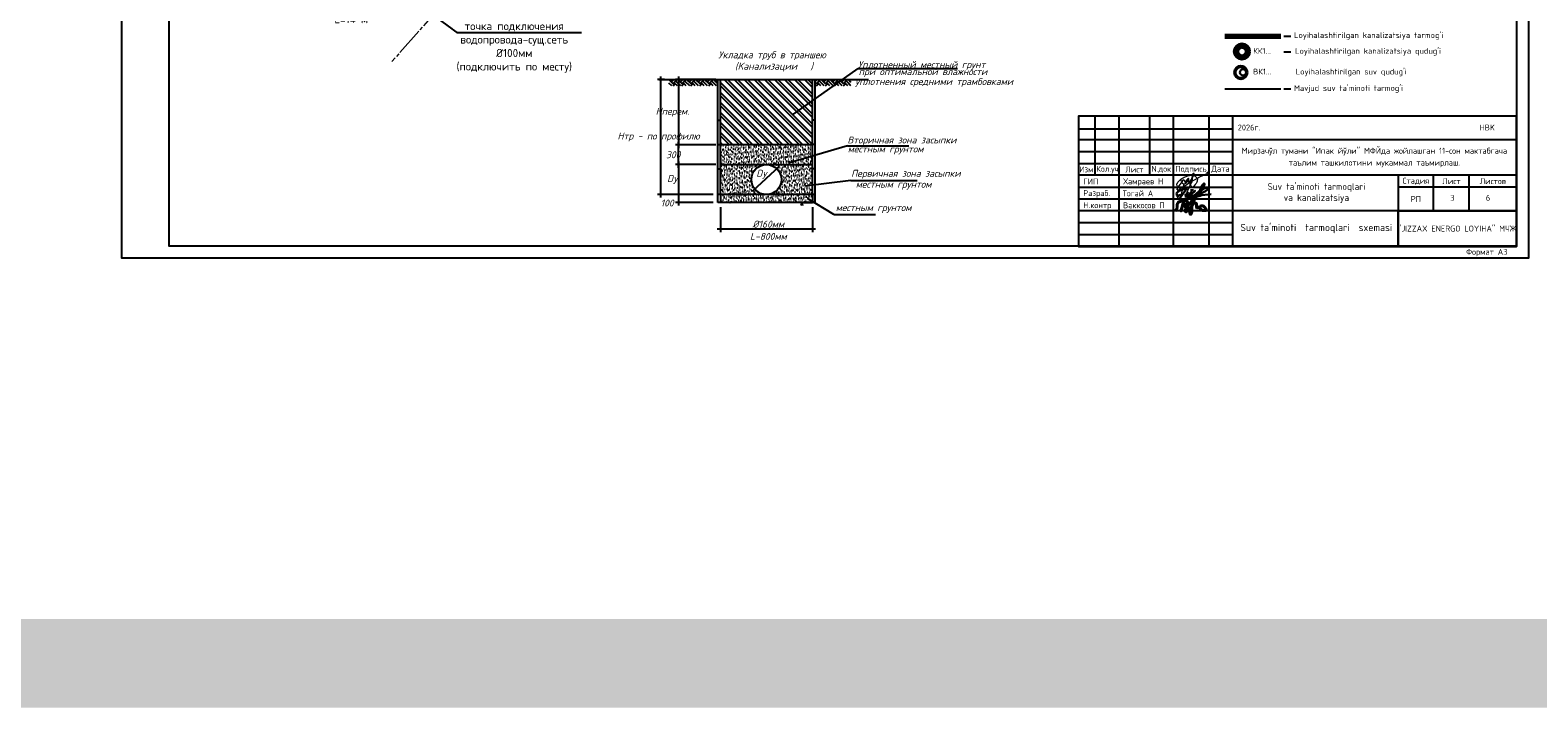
# Model space of a CAD drawing. Header units: inches. Extents: x -416310 to 1286511, y -34262 to 944600.
# Tile 59 of 84: x 302117 to 556820, y -34262 to 80155. Entities that reach past the tile are written whole.
import ezdxf
from ezdxf import colors
from ezdxf.entities.mleader import LeaderData, LeaderLine
from ezdxf.math import Vec2, Vec3

# ---------------------------------------------------------------- set-up
doc = ezdxf.new("R2010")
doc.units = ezdxf.units.IN
doc.header["$MEASUREMENT"] = 0
doc.linetypes.add('Commnctn_Waterpipes_Line_Unground_m1', pattern=[10, 8, -0.5, 1, -0.5])
for name, color, linetype in [('(014) Водопровод', 5, 'ИК_Водопровод -------в--------'), ('PDF3_Text', 7, 'Continuous'), ('PDF_Text', 7, 'Continuous')]:
    doc.layers.add(name, color=color, linetype=linetype)
doc.layers.add('COMMN_OBJCT_WATER_L', color=7, linetype='Continuous', lineweight=15, true_color=0x000000)
doc.layers.add('text', color=7, linetype='Continuous', lineweight=13)
doc.layers.add('К1', color=104, linetype='бытовая канализация', lineweight=40)
doc.styles.add('###Janob X', font='isocpeur.ttf')
doc.styles.add('GOST', font='isocpeur.ttf')
doc.styles.add('PDF ISOCPEUR', font='isocpeur.ttf')
doc.styles.add('PDF ISOCPEUR Italic', font='isocpeui.ttf')
doc.styles.get("Standard").update_dxf_attribs({"font": 'arial.ttf'})
doc.linetypes.add('бытовая канализация', pattern='A,5,-0.5,["К1",Standard,S=0.7,R=0,X=0,Y=-0.35],-2', length=7.5)
doc.linetypes.add('ИК_Водопровод -------в--------', pattern='A,9,-0.6,["В",Standard,S=1.2,R=0,X=0,Y=-0.6],-1.2', length=10.8)
pattern_1 = [(37.5, (-5458446.2, 656233.14), (-20.142755, 616.121135), [0, -486.035174, 0, -543.59197, 0, -519.60997]), (7.5, (-5458446.2, 656233.14), (565.90377, 902.40938), [0, -262.203186, 0, -438.071176, 0, -167.87399]), (327.5, (-5458839.5, 656233.14), (995.77837, 1.80927), [0, -159.87999, 0, -575.56797, 0, -751.43596]), (317.5, (-5458839.5, 656233.14), (961.23936, 280.64518), [0, -79.939996, 0, -377.31678, 0, -431.675977])]
pattern_2 = [(37.5, (-2469023.17, 442358.4), (-20.142755, 616.121135), [0, -486.03517, 0, -543.59197, 0, -519.60997]), (7.5, (-2469023.2, 442358.4), (565.90377, 902.40938), [0, -262.203186, 0, -438.07118, 0, -167.87399]), (327.5, (-2469416.47, 442358.4), (995.77837, 1.80927), [0, -159.87999, 0, -575.56797, 0, -751.43596]), (317.5, (-2469416.5, 442358.4), (961.23936, 280.64518), [0, -79.939996, 0, -377.31678, 0, -431.67598])]
pattern_3 = [(45, (-2469023.2, 442358.4), (1e-13, 1514.89983), [1071.19594, -1071.19594]), (45, (-2469307.2, 442642.4), (1e-13, 1514.89983), [1071.19594, -1071.19594]), (45, (-2469591.3, 442926.5), (1e-13, 1514.89983), [1071.19594, -1071.19594]), (135, (-2469591.3, 443115.8), (-1514.89983, 1e-13), [1071.19594, -1071.19594]), (135, (-2469307.2, 443399.9), (-1514.89983, 1e-13), [1071.19594, -1071.19594]), (135, (-2469023.2, 443683.9), (-1514.89983, 1e-13), [1071.19594, -1071.19594])]
pattern_4 = [(135, (-1611093.7, 58864.8), (-847.8917, -847.8917), []), (135, (-1611093.7, 59430.1), (-847.8917, -847.8917), [])]

# ---------------------------------------------------------------- blocks, each defined once
blk = doc.blocks.new('НЕМАТ')
at = {"color": 5, "lineweight": 18}
for points in [[(1375486, 4508932, 0.96113971), (1390065, 4508283), (1391005, 4530839), (1398667, 4539433), (1403585, 4544950), (1406380, 4547725), (1412863, 4553611), (1417012, 4558029), (1430458, 4570413), (1437617, 4577006), (1442744, 4581161), (1448703, 4586480), (1450816, 4588365, 0.51797295), (1450002, 4589253, 0.13808623), (1446473, 4587308)], [(1377828, 4518387), (1376715, 4516482), (1374968, 4516085), (1374525, 4516642), (1374622, 4517364), (1374787, 4518580), (1375675, 4521086), (1376541, 4523528), (1378148, 4529366), (1380642, 4535547), (1383756, 4543265), (1384833, 4548827), (1385172, 4550580, -0.51301845), (1386441, 4550646), (1389571, 4547132), (1390902, 4545331), (1392000, 4543846), (1392701, 4541989), (1392819, 4540953), (1392604, 4539644), (1392495, 4538985), (1391587, 4538256), (1391022, 4537804), (1389964, 4537631), (1388828, 4537445), (1387500, 4537943), (1386489, 4538323), (1385486, 4539057), (1384544, 4539747), (1383922, 4540484), (1383304, 4541214), (1382810, 4541799), (1382018, 4542737), (1381089, 4543837), (1380000, 4545125), (1378082, 4547921), (1378082, 4547921), (1377301, 4548369)], [(1391005, 4530839, 0.09595027), (1375486, 4508932)]]:
    blk.add_lwpolyline(points, format="xyb", dxfattribs=at)
for points in [[(1373223, 4526972), (1372049, 4528146), (1370939, 4529256), (1370153, 4530617), (1369784, 4531995), (1369784, 4533545), (1370414, 4535896), (1371317, 4539267), (1372439, 4541209), (1374875, 4545429), (1377045, 4548400), (1379685, 4552014), (1383623, 4555651), (1385870, 4557726), (1390446, 4561630), (1395106, 4564830), (1399215, 4567203), (1403662, 4568907), (1405913, 4569510), (1408871, 4569843), (1411278, 4569843), (1414627, 4569594), (1416399, 4569115), (1419841, 4567589), (1421165, 4566873), (1422840, 4565894), (1424390, 4564327), (1425288, 4563177), (1425609, 4561751), (1425698, 4559736), (1425831, 4556824), (1425574, 4552969), (1425229, 4551175), (1424716, 4548511), (1423197, 4545514), (1420970, 4541118), (1419132, 4537490), (1417389, 4535873), (1416408, 4534963), (1414901, 4535330), (1413442, 4536502), (1412045, 4537624), (1410867, 4539704), (1410091, 4541074), (1409066, 4543186), (1408002, 4547069), (1406522, 4550073), (1406012, 4551109), (1405969, 4549129), (1405562, 4547533), (1405349, 4546694), (1405853, 4545327), (1406178, 4544444), (1406426, 4543771), (1406616, 4543256), (1407798, 4543064), (1409008, 4543395), (1409831, 4543876), (1410644, 4545443), (1411137, 4547184), (1411565, 4548692), (1411776, 4551769), (1411887, 4553392), (1412065, 4556307), (1411691, 4558193), (1410906, 4559559), (1409569, 4560518), (1408659, 4561494), (1408484, 4563478), (1408613, 4568886), (1408790, 4574164), (1408976, 4576249), (1409398, 4576890), (1410021, 4577037), (1410490, 4577147), (1410827, 4576817), (1411150, 4576501), (1410992, 4575095), (1410819, 4573557), (1410653, 4572078), (1410044, 4568789), (1409216, 4562849), (1408676, 4558506), (1408558, 4554265), (1408436, 4549875), (1407730, 4540556), (1407549, 4535731), (1403747, 4508630), (1403295, 4504978), (1403313, 4501873)], [(1391005, 4530839), (1390824, 4539842)], [(1409001, 4561127), (1406390, 4555205), (1404742, 4551467), (1403040, 4549017), (1402430, 4548138), (1402255, 4548082), (1401938, 4548164), (1401665, 4548235), (1401469, 4548668), (1401208, 4549246), (1400966, 4549782), (1400796, 4550158), (1400776, 4550657), (1400740, 4551574), (1400576, 4552267), (1400576, 4553101), (1400514, 4554532), (1400466, 4555624), (1400404, 4557052), (1400364, 4557973), (1400082, 4558150), (1399752, 4557997), (1399575, 4557762), (1399469, 4557362), (1399378, 4557016), (1399387, 4556114), (1399397, 4555161), (1399411, 4553785), (1399477, 4552083), (1399540, 4550462), (1399494, 4548397), (1399460, 4546869), (1399274, 4546648), (1398999, 4546685), (1398954, 4547234), (1398984, 4548163), (1398969, 4551547), (1399015, 4555049), (1398758, 4555576), (1398547, 4556008), (1398332, 4556226), (1398003, 4556345), (1397719, 4556285), (1397390, 4556216), (1397137, 4555845), (1396883, 4555474), (1396659, 4555146), (1396004, 4554101), (1395248, 4552895), (1394492, 4551060), (1394301, 4549606), (1393969, 4546502), (1394104, 4545100), (1394096, 4543672), (1394557, 4542653), (1395269, 4541845), (1395614, 4541454), (1395852, 4541184), (1396321, 4541597), (1396366, 4542307), (1396433, 4543366), (1396511, 4544594), (1396608, 4546125), (1396443, 4547633), (1396295, 4548986), (1396181, 4550033), (1396116, 4551402), (1396074, 4552275), (1395831, 4553825)]]:
    blk.add_lwpolyline(points, dxfattribs=at)
blk = doc.blocks.new('A$C0d5e3729')
at = {"layer": 'text', "color": 5, "lineweight": 40}
for points in [[(-2363, -2361), (0, 0), (2852, 7327), (5622, 20353), (8799, 22714), (13525, 24098), (19147, 23528), (20858, 22307), (20043, 19214), (17191, 12049), (16376, 7653), (15949, 5152), (13411, -1976), (15864, 5627), (16295, 7979), (18658, 16446), (21509, 22796), (22262, 24062), (25046, 25834), (28210, 25681), (31378, 21824), (32162, 16210), (32685, 7202), (31378, -762), (28896, -3373), (26152, -4417), (24976, -2851), (26022, 2372), (31248, 12033), (38956, 19605), (44575, 25219), (47188, 22999), (49539, 31224), (51238, 37622), (52022, 38666), (51742, 36805), (48364, 33835), (40655, 30963), (45097, 25219), (44797, 21546), (44960, 15745), (43897, 12068), (43008, -1223), (41303, -9347), (38943, -11443), (37370, -8036), (38025, -437), (41697, 9127), (47335, 17381), (54284, 18430), (55464, 15678), (55071, 8603), (56382, 6507), (60184, 7424), (66609, 10699), (69887, 11617), (74214, 10306), (79871, 4669), (81969, 738), (81313, -834), (77642, -1358), (72135, -1096), (67939, 1262), (65317, 4800), (63559, 1373)], [(32559, 9999), (32197, 15540), (30295, 16609), (24656, 14620), (23246, 11803), (24324, 9316), (27890, 9399), (32558, 10016)]]:
    blk.add_spline(points, degree=3, dxfattribs=at)
blk = doc.blocks.new('21211')
at = {"color": 5, "lineweight": 30}
for points in [[(8618798, -117010), (8618741, -116933), (8618738, -116882), (8618814, -116815), (8618921, -116772), (8619046, -116726), (8619156, -116706)], [(8618807, -116940), (8618886, -116933)], [(8619045, -116744), (8618814, -117060)], [(8618975, -117055), (8619001, -117053), (8619035, -117045), (8619079, -117025), (8619124, -117012), (8619142, -117007)], [(8618980, -116958), (8619075, -116869), (8619025, -116932), (8619011, -116952), (8619007, -116969), (8619010, -116980), (8619021, -116981), (8619048, -116959), (8619082, -116936), (8619105, -116920), (8619140, -116885), (8619182, -116843), (8619105, -116920), (8619094, -116950), (8619089, -116964), (8619093, -116973), (8619104, -116975), (8619113, -116971), (8619122, -116962), (8619158, -116940), (8619194, -116908), (8619258, -116843), (8619290, -116809), (8619194, -116908), (8619188, -116935), (8619182, -116949), (8619179, -116968), (8619181, -116982), (8619190, -116989), (8619202, -116989), (8619217, -116980), (8619250, -116957), (8619324, -116903), (8619414, -116823), (8619502, -116731), (8619552, -116672), (8619578, -116615), (8619573, -116596), (8619556, -116588), (8619541, -116598), (8619518, -116641), (8619490, -116693), (8619468, -116731), (8619448, -116780), (8619437, -116811), (8619414, -116860), (8619380, -116925), (8619340, -116996), (8619275, -117092), (8619253, -117117), (8619185, -117213), (8619169, -117260)], [(8619155, -116793), (8619191, -116792), (8619223, -116791), (8619248, -116790)], [(8619455, -116859), (8619462, -116836), (8619486, -116799), (8619506, -116771), (8619551, -116742), (8619602, -116737), (8619641, -116739), (8619669, -116752), (8619675, -116767), (8619665, -116781), (8619634, -116807), (8619601, -116824), (8619545, -116853), (8619504, -116870), (8619463, -116892), (8619423, -116910), (8619399, -116921), (8619374, -116935), (8619353, -116950), (8619350, -116962), (8619357, -116975), (8619375, -116978), (8619403, -116972), (8619442, -116960), (8619499, -116948), (8619588, -116933), (8619682, -116921), (8619772, -116909)]]:
    blk.add_lwpolyline(points, dxfattribs=at)
blk = doc.blocks.new('ER')
at = {"ltscale": 10}
for points in [[(582501, -173533), (564001, -173533), (564001, -179033), (582501, -179033), (582501, -173533)], [(564701, -176033), (564701, -173533)], [(565701, -173533), (565701, -179033)], [(567001, -173533), (567001, -176033)], [(568001, -173533), (568001, -179033)], [(569501, -173533), (569501, -179033)], [(570501, -173533), (570501, -179033)], [(564001, -174076), (570501, -174076)], [(570501, -174533), (564001, -174533)], [(564001, -175033), (570501, -175033)], [(582501, -174533), (570501, -174533)], [(564001, -175533), (570501, -175533)], [(582501, -176033), (564001, -176033)], [(577501, -176033), (577501, -179033)], [(579001, -177533), (579001, -176033)], [(580501, -177533), (580501, -176033)], [(564001, -176533), (570501, -176533)], [(582501, -176533), (577501, -176533)], [(564001, -177033), (570501, -177033)], [(570501, -177533), (564001, -177533)], [(582501, -177533), (570501, -177533)], [(564001, -178033), (570501, -178033)], [(564001, -178533), (570501, -178533)]]:
    blk.add_lwpolyline(points, dxfattribs=at)
blk.add_lwpolyline([(577501, -177533), (582501, -177533), (582501, -179033), (577501, -179033)], close=True, dxfattribs=at)
blk.add_lwpolyline([(577501, -177533), (582501, -177533), (582501, -179033), (577501, -179033)], close=True, dxfattribs=at)
blk.add_lwpolyline([(577501, -177533), (582501, -177533), (582501, -179033), (577501, -179033)], close=True, dxfattribs=at)
at = {"xscale": 0.01416714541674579, "yscale": 0.01416714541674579, "zscale": 0.01416714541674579, "rotation": 345.2650664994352}
blk.add_blockref('НЕМАТ', (533057, -233572), dxfattribs=at)
at = {"xscale": 1.403896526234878, "yscale": 1.403896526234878, "zscale": 1.403896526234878}
blk.add_blockref('21211', (-11531668, -12697, 0), dxfattribs=at)
at = {"color": 7, "xscale": 0.015625, "yscale": 0.015625, "zscale": 0.015625}
blk.add_blockref('A$C0d5e3729', (568120, -177504), dxfattribs=at)
for s, style, p in [('2026г.', '###Janob X', (570728, -174142)), ('HBK', 'GOST', (580941, -174142))]:
    blk.add_text(s, height=250, dxfattribs=dict(style=style)).set_placement(p)
at = {"ltscale": 100, "transparency": 33554687, "style": 'GOST'}
for s, p in [('ГИП', (564201, -176422)), ('Разраб.', (564201, -176911)), ('Н.контр', (564201, -177422))]:
    blk.add_text(s, height=250, dxfattribs=at).set_placement(p)
at = {"ltscale": 100, "transparency": 33554687, "insert": (576500, -175283), "char_height": 250, "width": 12000, "attachment_point": 5, "line_spacing_factor": 1.2, "style": 'GOST'}
blk.add_mtext('\\pt2727.3;Мирзачўл тумани "Ипак йўли" МФЙда жойлашган 11-сон мактабгача \\Pтаълим ташкилотини мукаммал таъмирлаш.', dxfattribs=at)
at = {"ltscale": 100, "transparency": 33554687, "char_height": 250, "attachment_point": 5, "style": 'GOST'}
for s, insert, width in [('\\pt2727.3;Изм.', (564369, -175787), 1000), ('\\pt2727.3;Кол.уч', (565226, -175796), 1000), ('\\pt2727.3;Лист', (566364, -175789), 1275.19), ('\\pt2727.3;N.док', (567501, -175783), 1000), ('\\pt2727.3;Подпись', (568751, -175783), 1500), ('\\pt2727.3;Дата', (570001, -175783), 1000), ('\\pt2727.3;Стадия', (578251, -176283), 1500), ('\\pt2727.3;Лист', (579751, -176283), 1500), ('\\pt2727.3;Листов', (581501, -176283), 2000), ('\\pt2727.3;РП', (578251, -177033), 1500)]:
    blk.add_mtext(s, dxfattribs=dict(at, insert=insert, width=width))
at = {"ltscale": 100, "insert": (580001, -178283), "char_height": 250, "width": 5000, "attachment_point": 5, "line_spacing_factor": 1.2, "style": 'GOST'}
blk.add_mtext('"JIZZAX ENERGO LOYIHA" МЧЖ', dxfattribs=at)
at = {"layer": 'PDF_Text', "style": 'PDF ISOCPEUR', "width": 0.9}
blk.add_text('Тогай А', height=250, dxfattribs=at).set_placement((565868, -176924))
at = {"layer": 'PDF_Text', "char_height": 250, "attachment_point": 7, "style": 'PDF ISOCPEUR'}
for s, insert in [('Хамраев Н', (565895, -176483)), ('Ваккосов П', (565886, -177424))]:
    blk.add_mtext(s, dxfattribs=dict(at, insert=insert))
blk = doc.blocks.new('_Dot')
at = {"color": 0, "linetype": 'ByBlock', "lineweight": -2}
blk.add_line((-0.5, 0), (-1, 0), dxfattribs=at)
at = {"color": 0, "linetype": 'ByBlock', "const_width": 0.5}
blk.add_lwpolyline([(-0.25, 0, 1), (0.25, 0, 1)], format="xyb", close=True, dxfattribs=at)
blk = doc.blocks.new('Канализационный колодец')
h = blk.add_hatch(color=256)
h.set_gradient(color1=(153, 0, 0), color2=(153, 0, 0), tint=1)
h.paths.add_polyline_path([(-500, 0, 1), (500, 0, 1)])
h.paths.add_polyline_path([(350, 0, -1), (-350, 0, -1)], flags=16)
at = {"lineweight": 60}
for radius in [500, 350]:
    blk.add_circle((0, 0), radius, dxfattribs=at)
blk = doc.blocks.new('Водопроводный колодец')
h = blk.add_hatch(color=256)
h.set_gradient(color1=(0, 0, 255), color2=(0, 0, 255), tint=1)
h.paths.add_polyline_path([(-750, 0, 1), (750, 0, 1)])
h.paths.add_polyline_path([(600, 0, -1), (-600, 0, -1)], flags=16)
at = {"lineweight": 30}
for centre, radius in [((0, 0), 750), ((0, 0), 600), ((250, 0), 350)]:
    blk.add_circle(centre, radius, dxfattribs=at)

msp = doc.modelspace()

# ---------------------------------------------------------------- hatches: boundary and pattern name
at = {"layer": 'PDF3_Text'}
h = msp.add_hatch(dxfattribs=at)
h.set_pattern_fill('EARTH', color=256, scale=168.692274, angle=45, style=0)
h.set_pattern_definition(pattern_3)
h.paths.add_polyline_path([(418275.2692, 71828.2607), (410037.2656, 71828.2607), (410037.2656, 70747.9823), (418275.2692, 70747.9823)])
h.paths.add_polyline_path([(440777.0428, 71828.2607), (434720.4251, 71828.2607), (434720.4251, 70747.9823), (440777.0428, 70747.9823)])
h = msp.add_hatch(dxfattribs=at)
h.set_pattern_fill('EARTH', color=256, scale=168.692274, angle=45, style=0)
h.set_pattern_definition(pattern_3)
h.paths.add_polyline_path([(418275.2692, 71828.2607), (410037.2656, 71828.2607), (410037.2656, 70747.9823), (418275.2692, 70747.9823)])
h.paths.add_polyline_path([(440633.0428, 71828.2607), (434720.4251, 71828.2607), (434720.4251, 70747.9823), (440633.0428, 70747.9823)])
h = msp.add_hatch(dxfattribs=at)
h.set_pattern_fill('ANSI32', color=256, scale=125.889757, angle=90, style=0)
h.set_pattern_definition(pattern_4)
h.paths.add_polyline_path([(434279.0428, 71828.2607), (418716.6515, 71828.2607), (418716.6515, 60779.5315), (434279.0428, 60779.5315)])
h = msp.add_hatch(dxfattribs=at)
h.set_pattern_fill('ANSI32', color=256, scale=125.889757, angle=90, style=0)
h.set_pattern_definition(pattern_4)
h.paths.add_polyline_path([(434279.0428, 71828.2607), (418716.6515, 71828.2607), (418716.6515, 60779.5315), (434279.0428, 60779.5315)])
h = msp.add_hatch(dxfattribs=at)
h.set_pattern_fill('AR-SAND', color=256, scale=12.588976, style=0)
h.set_pattern_definition(pattern_1)
h.paths.add_polyline_path([(434279.0428, 60779.5315), (418716.6515, 60779.5315), (418716.6515, 52403.0659), (426497.8471, 52403.0659, -0.4142135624), (423967.463, 54933.45, -1), (429028.2312, 54933.45, -0.4142135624), (426497.8471, 52403.0659), (434279.0428, 52403.0659)])
h = msp.add_hatch(dxfattribs=at)
h.set_pattern_fill('AR-SAND', color=256, scale=12.588976, style=0)
h.set_pattern_definition(pattern_1)
h.paths.add_polyline_path([(434279.0428, 60779.5315), (418716.6515, 60779.5315), (418716.6515, 52403.0659), (426497.8471, 52403.0659, -0.4142135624), (423967.463, 54933.45, -1), (429028.2312, 54933.45, -0.4142135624), (426497.8471, 52403.0659), (434279.0428, 52403.0659)])
h = msp.add_hatch(dxfattribs=at)
h.set_pattern_fill('AR-SAND', color=256, scale=12.588976, style=0)
h.set_pattern_definition(pattern_2)
h.paths.add_polyline_path([(434279.0428, 52403.0659), (418716.6515, 52403.0659), (418716.6515, 51074.5032), (434279.0428, 51074.5032)])
h = msp.add_hatch(dxfattribs=at)
h.set_pattern_fill('AR-SAND', color=256, scale=12.588976, style=0)
h.set_pattern_definition(pattern_2)
h.paths.add_polyline_path([(434279.0428, 52403.0659), (418716.6515, 52403.0659), (418716.6515, 51074.5032), (434279.0428, 51074.5032)])

# ---------------------------------------------------------------- linework, layer by layer
at = {"layer": '(014) Водопровод', "ltscale": 750}
msp.add_line((503955.7032, 70232.0142), (513427.2432, 70232.0142), dxfattribs=at)
at = {"lineweight": 25}
for p, q in [((513926.4846, 79159.5954), (515111.6298, 79159.5954)), ((513926.4846, 76497.6218), (515111.6298, 76497.6218)), ((513926.4846, 70232.0142), (515111.6298, 70232.0142))]:
    msp.add_line(p, q, dxfattribs=at)
at = {"color": 6, "linetype": 'Continuous', "ltscale": 0.6, "const_width": 15000}
msp.add_lwpolyline([(-222073.9086, 478200.7199), (1278567.8324, 478200.7199), (1279004.9902, -26761.5167), (-221636.7508, -26761.5167)], close=True, dxfattribs=at)
for points in [[(317615.1636, 209657.7177), (555215.1636, 209657.7177), (555215.1636, 41657.7177), (317615.1636, 41657.7177)], [(325615.1636, 207657.7177), (553215.1636, 207657.7177), (553215.1636, 43657.7177), (325615.1636, 43657.7177)]]:
    msp.add_lwpolyline(points, close=True)
at = {"lineweight": 30}
msp.add_circle((507010.315, 76497.6218), 1000, dxfattribs=at)
at = {"layer": 'PDF3_Text'}
for p, q in [((409253.2647, 71828.2607), (408105.3917, 71828.2607)), ((409253.2647, 71828.2607), (408105.3917, 71828.2607)), ((408350.3429, 71828.2607), (443737.4612, 71828.2607)), ((408350.3429, 71828.2607), (443737.4612, 71828.2607)), ((408628.059, 72350.928), (408628.059, 51880.3986)), ((408628.059, 72350.928), (408628.059, 51880.3986)), ((417932.6505, 71828.2607), (411147.9378, 71828.2607)), ((417932.6505, 71828.2607), (411147.9378, 71828.2607)), ((411670.6051, 72350.928), (411670.6051, 60256.8642)), ((411670.6051, 72350.928), (411670.6051, 60256.8642)), ((418275.2692, 51074.5032), (418275.2692, 71828.2607)), ((418275.2692, 51074.5032), (418275.2692, 71828.2607)), ((418716.6515, 52403.0659), (418716.6515, 71828.2607)), ((418716.6515, 71828.2607), (434279.0428, 71828.2607)), ((418716.6515, 52403.0659), (418716.6515, 71828.2607)), ((418716.6515, 71828.2607), (434279.0428, 71828.2607)), ((431048.6141, 65987.8063), (441999.2633, 73674.3282)), ((434279.0428, 52403.0659), (434279.0428, 71828.2607)), ((434279.0428, 52403.0659), (434279.0428, 71828.2607)), ((434720.4251, 51074.5032), (434720.4251, 71828.2607)), ((434720.4251, 51074.5032), (434720.4251, 71828.2607)), ((441999.2633, 73674.3282), (458805.9508, 73674.3282)), ((418275.2692, 64954.6414), (418716.6515, 64954.6414)), ((418275.2692, 64954.6414), (418716.6515, 64954.6414)), ((434720.4251, 64954.6414), (434279.0428, 64954.6414)), ((434720.4251, 64954.6414), (434279.0428, 64954.6414)), ((411670.6051, 56939.2064), (411670.6051, 61302.1988)), ((411670.6051, 56939.2064), (411670.6051, 61302.1988)), ((417932.6505, 60779.5315), (411147.9378, 60779.5315)), ((417932.6505, 60779.5315), (411147.9378, 60779.5315)), ((417932.6505, 60779.5315), (411147.9378, 60779.5315)), ((417932.6505, 60779.5315), (411147.9378, 60779.5315)), ((418275.2692, 60850.5967), (418716.6515, 60850.5967)), ((418275.2692, 60850.5967), (418716.6515, 60850.5967)), ((434279.0428, 60779.5315), (418716.6515, 60779.5315)), ((434279.0428, 60779.5315), (418716.6515, 60779.5315)), ((440181.6141, 60654.1539), (430422.8059, 57731.3514)), ((434720.4251, 60850.5967), (434279.0428, 60850.5967)), ((434720.4251, 60850.5967), (434279.0428, 60850.5967)), ((440181.6141, 60654.1539), (450566.755, 60654.1539)), ((417973.8469, 57461.8737), (411147.9378, 57461.8737)), ((417491.2682, 57461.8737), (411147.9378, 57461.8737)), ((417973.8469, 57461.8737), (411147.9378, 57461.8737)), ((417491.2682, 57461.8737), (411147.9378, 57461.8737)), ((411670.6051, 57984.541), (411670.6051, 51880.3986)), ((411670.6051, 57984.541), (411670.6051, 51880.3986)), ((418275.2692, 56746.552), (418716.6515, 56746.552)), ((418275.2692, 56746.552), (418716.6515, 56746.552)), ((428639.1571, 57108.6312), (424156.4804, 52975.2306)), ((428786.372, 56177.9506), (428609.2177, 56370.0746)), ((434720.4251, 56746.552), (434279.0428, 56746.552)), ((434720.4251, 56746.552), (434279.0428, 56746.552)), ((440763.4054, 54747.8753), (433006.6538, 53822.8616)), ((440763.4054, 54747.8753), (451959.4474, 54747.8753)), ((417491.2682, 52403.0659), (408105.3917, 52403.0659)), ((417491.2682, 52403.0659), (408105.3917, 52403.0659)), ((417491.2682, 52403.0659), (411147.9378, 52403.0659)), ((417491.2682, 52403.0659), (411147.9378, 52403.0659)), ((417491.2682, 52403.0659), (411147.9378, 52403.0659)), ((417491.2682, 52403.0659), (411147.9378, 52403.0659)), ((417491.2682, 51074.5032), (411147.9378, 51074.5032)), ((417491.2682, 51074.5032), (411147.9378, 51074.5032)), ((411670.6051, 52925.7332), (411670.6051, 50551.8359)), ((411670.6051, 52925.7332), (411670.6051, 50551.8359)), ((434720.4251, 52403.0659), (418275.2692, 52403.0659)), ((434720.4251, 52403.0659), (418275.2692, 52403.0659)), ((434720.4251, 52403.0659), (418275.2692, 52403.0659)), ((434720.4251, 52403.0659), (418275.2692, 52403.0659)), ((434720.4251, 51074.5032), (418275.2692, 51074.5032)), ((434720.4251, 51074.5032), (418275.2692, 51074.5032)), ((418716.6515, 52403.0659), (418716.6515, 51074.5032)), ((418716.6515, 52403.0659), (418716.6515, 51074.5032)), ((434279.0428, 51074.5032), (418716.6515, 51074.5032)), ((434279.0428, 51074.5032), (418716.6515, 51074.5032)), ((425072.1913, 52753.1672), (424895.037, 52945.2912)), ((432791.8291, 51074.5032), (434279.0428, 51074.5032)), ((432791.8291, 51074.5032), (434279.0428, 51074.5032)), ((437893.4895, 49060.2046), (433433.9408, 51740.8266)), ((437893.4895, 49060.2046), (433433.9408, 51740.8266)), ((434279.0428, 52403.0659), (434279.0428, 51074.5032)), ((434279.0428, 52403.0659), (434279.0428, 51074.5032)), ((418716.6515, 50290.5022), (418716.6515, 46075.8917)), ((434279.0428, 50290.5022), (434279.0428, 46075.8917)), ((437893.4895, 49060.2046), (444920.1434, 49060.2046)), ((437893.4895, 49060.2046), (444920.1434, 49060.2046)), ((418193.9842, 46598.559), (434801.7101, 46598.559))]:
    msp.add_line(p, q, dxfattribs=at)
for points in [[(418716.6515, 57463.8342), (434279.0428, 57463.8342)], [(432471.5541, 51074.5032), (432330.8865, 50540.9013)], [(432474.1237, 51074.5059), (432615.9323, 50541.2061)]]:
    msp.add_lwpolyline(points, dxfattribs=at)
msp.add_circle((426497.8471, 54933.45), 2530.3841, dxfattribs=at)
msp.add_circle((426497.8471, 54933.45), 2530.3841, dxfattribs=at)
at = {"layer": 'К1', "color": 14, "lineweight": 70, "ltscale": 300}
msp.add_line((503955.7032, 79159.5954), (513427.2432, 79159.5954), dxfattribs=at)

# ---------------------------------------------------------------- block references
for name, p, xscale, yscale, zscale in [('Канализационный колодец', (506834.5885, 76547.1537, -1319998.4), 2.361960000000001, 2.361960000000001, 2.361960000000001), ('Водопроводный колодец', (506641.5324, 73017.2117, -869415.9908), 1.501943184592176, 1.501943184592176, 1.501943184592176), ('ER', (-1776790.4936, 759789.0577), 4.0000000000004, 4.0000000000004, 4.0000000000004)]:
    msp.add_blockref(name, p, dxfattribs=dict(xscale=xscale, yscale=yscale, zscale=zscale))

# ---------------------------------------------------------------- texts
at = {"style": 'GOST'}
for s, height, p in [("Loyihalashtirilgan kanalizatsiya tarmog'i", 960, (515635.2679, 78826.8022)), ('КК1...', 960, (508727.075, 76164.8287)), ("Loyihalashtirilgan kanalizatsiya qudug'i", 960, (515811.2043, 76164.8287)), ('ВК1...', 960, (508727.075, 72684.3751)), ("Loyihalashtirilgan suv qudug'i", 960, (515925.8264, 72676.3267)), ("Mavjud suv ta'minoti tarmog'i", 960, (515635.2679, 69899.221)), ('3', 1000, (542040.988, 51347.7831)), ('6', 1000, (548040.988, 51347.7831)), ('Формат А3', 1000, (544706.0374, 42222.6448))]:
    msp.add_text(s, height=height, dxfattribs=at).set_placement(p)
at = {"color": 5, "lineweight": 30, "width": 28000, "attachment_point": 5, "style": 'GOST'}
for s, insert, char_height in [("{\\C256;Suv ta'minoti tarmoqlari \\Pva kanalizatsiya}", (519410.9948, 52647.4055), 1120), ("\\pt4363.68;{\\C256;Suv ta'minoti  tarmoqlari  sxemasi  \\P\\pt2909.124; }", (519390.7353, 45651.796), 1200)]:
    msp.add_mtext(s, dxfattribs=dict(at, insert=insert, char_height=char_height))
at = {"layer": 'PDF3_Text', "style": 'PDF ISOCPEUR Italic'}
for s, p in [('Укладка труб в траншею ', (418386.0553, 75410.2621)), ('    (Kанализации   )', (418217.1691, 73486.8996)), ('Уплотненный местный грунт', (441972.9045, 73759.2721)), (' уплотнения средними трамбовками', (440751.8615, 70901.8093)), ('при оптимальной влажности', (442075.99, 72560.7952)), ('Вторичная зона засыпки', (440179.9651, 61021.9781)), ('местным грунтом', (440236.9641, 59508.1501)), ('Первичная зона засыпки', (440811.758, 55394.2154)), ('местным грунтом', (441592.088, 53559.5437)), ('местным грунтом', (438208.2749, 49597.3913))]:
    msp.add_text(s, height=1173.269903, dxfattribs=at).set_placement(p)
at = {"layer": 'PDF3_Text', "attachment_point": 5, "style": 'PDF ISOCPEUR Italic'}
for s, insert, char_height in [('\\A1;Hперем.', (410625.2705, 66303.8961), 1173.269903), ('\\A1;Hперем.', (410625.2705, 66303.8961), 1173.269903), ('\\A1;Hтр - по профилю', (408283.4598, 62115.6633), 1173.269903), ('\\A1;300', (410755.9373, 59120.7026), 1173.2699), ('\\A1;300', (410755.9373, 59120.7026), 1173.2699), ('\\A1;Dy', (425689.2016, 55810.4269), 1173.2699), ('\\A1;Dy', (410625.2705, 54932.4698), 1173.2699), ('\\A1;Dy', (410625.2705, 54932.4698), 1173.2699), ('\\A1;100', (409733.1281, 50970.1127), 1173.2699), ('\\A1;100', (409733.1281, 50970.1127), 1173.2699), ('\\A1;L-800мм', (426824.6593, 45345.5831), 1173.269903), ('\\A1;%%C160мм', (426824.6593, 47404.7831), 1173.269903)]:
    msp.add_mtext(s, dxfattribs=dict(at, insert=insert, char_height=char_height))

# ---------------------------------------------------------------- next in the draw order: leaders
at = {"ltscale": 250}
ml = msp.add_multileader_mtext('Standard', dxfattribs=at)
ml.set_content('В1 ПЭ Дн110х6.3\\PL=14 м', color=256, style='GOST')
ml.set_leader_properties(lineweight=-1)
ml.set_arrow_properties(name='DOT')
ml.build(insert=Vec2(0, 0))
ml.multileader.update_dxf_attribs({"text_left_attachment_type": 6, "text_right_attachment_type": 6, "dogleg_length": 0.0013, "arrow_head_size": 819, "scale": 100})
ctx = ml.context
ctx.base_point, ctx.scale, ctx.char_height, ctx.arrow_head_size, ctx.landing_gap_size, ctx.plane_origin, ctx.plane_x_axis, ctx.plane_y_axis = Vec3(349797.3458, 83333.8827, 86048.7725), 100, 1365, 819, 0, Vec3(286744.734, 42746.2863, 86048.7725), Vec3(0.9999999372, -0.0003543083), Vec3(0.0003543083, 0.9999999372)
ctx.left_attachment, ctx.right_attachment, ctx.text_align_type = 6, 6, 1
notes = []
notes.append((ctx, [(1, (1, 1, 0), (362901.475, 83329.2398, 86048.7725), (-0.9999999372, 0.0003543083), 0.13, [(1, [(365286.7763, 87246.314, 86048.7725)], 0, [])])]))
ctx.mtext.insert, ctx.mtext.text_direction, ctx.mtext.rotation, ctx.mtext.alignment, ctx.mtext.flow_direction = Vec3(356349.9257, 84969.5611, 86048.7725), Vec3(0.9999999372, -0.0003543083), 6.2828309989, 2, 5
ctx.mtext.has_bg_fill, ctx.mtext.bg_color, ctx.mtext.bg_scale_factor, ctx.mtext.bg_transparency, ctx.mtext.use_window_bg_color = 1, -1027028792, 1.5, 0, 1
ml = msp.add_multileader_mtext('Standard', dxfattribs=at)
ml.set_content('точка подключения\\Pводопровода-сущ.cеть\\P%%C100мм\\P(подключить по месту)', color=256, style='GOST')
ml.set_leader_properties(lineweight=-1)
ml.set_arrow_properties(name='DOT')
ml.build(insert=Vec2(0, 0))
ml.multileader.update_dxf_attribs({"text_left_attachment_type": 6, "text_right_attachment_type": 6, "dogleg_length": 0.0013, "arrow_head_size": 819, "scale": 100})
ctx = ml.context
ctx.base_point, ctx.scale, ctx.char_height, ctx.arrow_head_size, ctx.landing_gap_size, ctx.plane_origin = Vec3(374170.9676, 79756.3767, 86048.7725), 100, 1365, 819, 0, Vec3(447972.1323, 56020.1059, 86048.7725)
ctx.left_attachment, ctx.right_attachment, ctx.text_align_type = 6, 6, 1
notes.append((ctx, [(0, (1, 1, 0), (374170.8376, 79756.3767, 86048.7725), (1, 0), 0.13, [(1, [(370154.7006, 82725.4319, 86048.7725)], 0, [])])]))
ctx.mtext.insert, ctx.mtext.alignment, ctx.mtext.flow_direction = Vec3(383896.5926, 81530.8767, 86048.7725), 2, 5
ctx.mtext.has_bg_fill, ctx.mtext.bg_color, ctx.mtext.bg_scale_factor, ctx.mtext.bg_transparency, ctx.mtext.use_window_bg_color = 1, -1027028792, 1.5, 0, 1
for ctx, leaders in notes:
    for number, flags, end, landing, length, lines in leaders:
        leader = LeaderData()
        leader.index, (leader.has_last_leader_line, leader.has_dogleg_vector, leader.attachment_direction) = number, flags
        leader.last_leader_point, leader.dogleg_vector, leader.dogleg_length = Vec3(end), Vec3(landing), length
        for number, points, colour, breaks in lines:
            line = LeaderLine()
            line.index, line.vertices, line.color, line.breaks = number, Vec3.list(points), colors.encode_raw_color(colour), breaks
            leader.lines.append(line)
        ctx.leaders.append(leader)

# ---------------------------------------------------------------- next in the draw order: linework, layer by layer
at = {"layer": 'COMMN_OBJCT_WATER_L', "color": 5, "linetype": 'Commnctn_Waterpipes_Line_Unground_m1', "lineweight": 15, "ltscale": 600, "true_color": 0x0000ff, "elevation": 616.6062, "flags": 128}
msp.add_lwpolyline([(377615.6057, 205642.8978), (373476.6292, 201191.9424), (428148.1105, 149360.6089), (428613.7213, 148820.7063), (363236.2469, 74887.0145)], dxfattribs=at)

doc.saveas('drawing.dxf')
